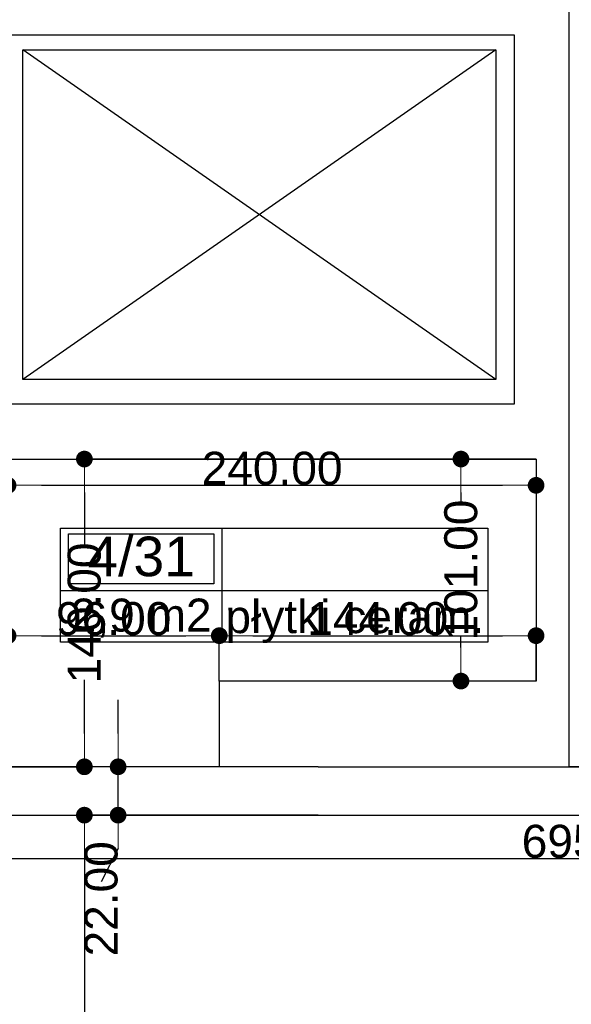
# Model space of a CAD drawing. Header units: millimetres. Extents: x -166872 to -65719, y 14266 to 44345.
# Tile 12 of 65: x -135325 to -132818, y 23389 to 27868. Entities that reach past the tile are written whole.
import ezdxf
from ezdxf.enums import TextEntityAlignment as Align

# ---------------------------------------------------------------- set-up
doc = ezdxf.new("R2010")
doc.units = ezdxf.units.MM
doc.header["$MEASUREMENT"] = 0
for name, color, linetype in [('Polilinia', 7, 'Continuous'), ('Strefa', 7, 'Continuous'), ('Słup', 7, 'Continuous'), ('Wymiary', 63, 'Continuous'), ('Ściana', 7, 'Continuous')]:
    doc.layers.add(name, color=color, linetype=linetype)
doc.styles.add('Arial', font='txt')
doc.dimstyles.new('GENERATED_STYLE__1', dxfattribs={"dimtxt": 150, "dimasz": 152, "dimexe": 0.18, "dimexo": 0, "dimgap": 0.09, "dimtad": 1, "dimtih": 1, "dimtoh": 1, "dimlfac": 0.1, "dimzin": 0, "dimdsep": 46, "dimtxsty": 'Arial', "dimblk": 'ARROWHEAD_11', "dimblk1": 'ARROWHEAD_11', "dimblk2": 'ARROWHEAD_11', "dimcen": 0.09, "dimclrd": 114, "dimclre": 114, "dimclrt": 114, "dimazin": 0, "dimtfac": 1, "dimtdec": 4, "dimtmove": 0, "dimatfit": 3, "dimfxl": 1, "dimtolj": 1, "dimtzin": 0, "dimarcsym": 0})
doc.dimstyles.new('GENERATED_STYLE__2', dxfattribs={"dimtxt": 150, "dimasz": 152, "dimexe": 0.18, "dimexo": 0, "dimgap": 0.09, "dimtad": 1, "dimlfac": 0.1, "dimzin": 0, "dimdsep": 46, "dimtxsty": 'Arial', "dimblk": 'ARROWHEAD_11', "dimblk1": 'ARROWHEAD_11', "dimblk2": 'ARROWHEAD_11', "dimcen": 0.09, "dimclrd": 114, "dimclre": 114, "dimclrt": 114, "dimazin": 0, "dimtfac": 1, "dimtdec": 4, "dimtmove": 0, "dimatfit": 3, "dimfxl": 1, "dimtolj": 1, "dimtzin": 0, "dimarcsym": 0})

# ---------------------------------------------------------------- blocks, each defined once
blk = doc.blocks.new('_4_31_31', base_point=(-134406.3, 25271.5))
at = {"layer": 'Strefa'}
for p, q in [((-135140.3, 25554.4), (-133198.1, 25554.4)), ((-135140.3, 25035.8), (-135140.3, 25554.4)), ((-134406.3, 25554.4), (-134406.3, 25035.8)), ((-133198.1, 25554.4), (-133198.1, 25035.8)), ((-135103.6, 25528.4), (-134443, 25528.4)), ((-135103.6, 25302.1), (-135103.6, 25528.4)), ((-134443, 25528.4), (-134443, 25302.1)), ((-135140.3, 25271.5), (-133198.1, 25271.5)), ((-134443, 25302.1), (-135103.6, 25302.1)), ((-133198.1, 25035.8), (-135140.3, 25035.8))]:
    blk.add_line(p, q, dxfattribs=at)
at = {"layer": 'Strefa', "style": 'Arial'}
for tag, height, p in [('ROOM_NUMBER', 180, (-134773.3, 25426.4)), ('ROOM_CALC_AREA', 150, (-134773.3, 25159.4)), ('floor_f', 150, (-133802.2, 25152.4))]:
    blk.add_attdef(tag, text='', height=height, dxfattribs=at).set_placement(p, align=Align.MIDDLE_CENTER)
blk = doc.blocks.new('ARROWHEAD_11')
at = {"color": 0, "linetype": 'Continuous', "lineweight": 0}
blk.add_line((0, 0), (-1, 0), dxfattribs=at)
at = {"color": 0, "linetype": 'Continuous', "lineweight": 0, "const_width": 0.25, "flags": 128}
blk.add_lwpolyline([(-0.125, 0, 1), (0.125, 0, 1)], format="xyb", close=True, dxfattribs=at)
blk = doc.blocks.new('*D5614')
at = {"layer": 'Defpoints', "color": 0}
for p in [(-129248, 26879.3), (-129248, 24052.8), (-136198, 23392.3)]:
    blk.add_point(p, dxfattribs=at)
at = {"layer": 'Wymiary', "color": 114, "lineweight": -2}
for p, q in [((-129248, 26879.3), (-129248, 24052.6)), ((-136198, 23392.3), (-136198, 24053)), ((-136046, 24052.8), (-129400, 24052.8))]:
    blk.add_line(p, q, dxfattribs=at)
at = {"layer": 'Wymiary', "color": 114, "lineweight": -2, "xscale": 152, "yscale": 152, "zscale": 152, "rotation": 180}
blk.add_blockref('ARROWHEAD_11', (-136198, 24052.8), dxfattribs=at)
at = {"layer": 'Wymiary', "color": 114, "lineweight": -2, "xscale": 152, "yscale": 152, "zscale": 152}
blk.add_blockref('ARROWHEAD_11', (-129248, 24052.8), dxfattribs=at)
at = {"layer": 'Wymiary', "color": 114, "lineweight": 13, "insert": (-132723, 24129.4), "char_height": 150, "attachment_point": 5, "style": 'Arial'}
blk.add_mtext('\\A1;695.00', dxfattribs=at)
blk = doc.blocks.new('*D5788')
at = {"layer": 'Defpoints', "color": 0}
for p in [(-135628, 27054.3), (-135378, 25759.3), (-135378, 25749.8)]:
    blk.add_point(p, dxfattribs=at)
at = {"layer": 'Wymiary', "color": 114, "lineweight": -2}
for p, q in [((-135628, 27054.3), (-135628, 25749.6)), ((-135378, 25759.3), (-135378, 25749.6)), ((-136440.3, 25749.8), (-135932, 25749.8)), ((-135932, 25749.8), (-135780, 25749.8)), ((-135628, 25749.8), (-135378, 25749.8)), ((-135226, 25749.8), (-135074, 25749.8))]:
    blk.add_line(p, q, dxfattribs=at)
at = {"layer": 'Wymiary', "color": 114, "lineweight": -2, "xscale": 152, "yscale": 152, "zscale": 152}
blk.add_blockref('ARROWHEAD_11', (-135628, 25749.8), dxfattribs=at)
at = {"layer": 'Wymiary', "color": 114, "lineweight": -2, "xscale": 152, "yscale": 152, "zscale": 152, "rotation": 180}
blk.add_blockref('ARROWHEAD_11', (-135378, 25749.8), dxfattribs=at)
at = {"layer": 'Wymiary', "color": 114, "lineweight": 13, "insert": (-136186.2, 25826.5), "char_height": 150, "attachment_point": 5, "style": 'Arial'}
blk.add_mtext('\\A1;25.00', dxfattribs=at)
blk = doc.blocks.new('*D5789')
at = {"layer": 'Defpoints', "color": 0}
for p in [(-132978, 25869.3), (-135378, 25759.3), (-132978, 25749.8)]:
    blk.add_point(p, dxfattribs=at)
at = {"layer": 'Wymiary', "color": 114, "lineweight": -2}
for p, q in [((-132978, 25869.3), (-132978, 25749.6)), ((-135378, 25759.3), (-135378, 25749.6)), ((-135226, 25749.8), (-133130, 25749.8))]:
    blk.add_line(p, q, dxfattribs=at)
at = {"layer": 'Wymiary', "color": 114, "lineweight": -2, "xscale": 152, "yscale": 152, "zscale": 152, "rotation": 180}
blk.add_blockref('ARROWHEAD_11', (-135378, 25749.8), dxfattribs=at)
at = {"layer": 'Wymiary', "color": 114, "lineweight": -2, "xscale": 152, "yscale": 152, "zscale": 152}
blk.add_blockref('ARROWHEAD_11', (-132978, 25749.8), dxfattribs=at)
at = {"layer": 'Wymiary', "color": 114, "lineweight": 13, "insert": (-134178, 25826.5), "char_height": 150, "attachment_point": 5, "style": 'Arial'}
blk.add_mtext('\\A1;240.00', dxfattribs=at)
blk = doc.blocks.new('*D5792')
at = {"layer": 'Defpoints', "color": 0}
for p in [(-134418, 25065.8), (-135378, 24829.3), (-134418, 24859.3)]:
    blk.add_point(p, dxfattribs=at)
at = {"layer": 'Wymiary', "color": 114, "lineweight": -2}
for p, q in [((-135378, 24829.3), (-135378, 25066)), ((-135226, 25065.8), (-134570, 25065.8)), ((-134418, 24859.3), (-134418, 25066))]:
    blk.add_line(p, q, dxfattribs=at)
at = {"layer": 'Wymiary', "color": 114, "lineweight": -2, "xscale": 152, "yscale": 152, "zscale": 152, "rotation": 180}
blk.add_blockref('ARROWHEAD_11', (-135378, 25065.8), dxfattribs=at)
at = {"layer": 'Wymiary', "color": 114, "lineweight": -2, "xscale": 152, "yscale": 152, "zscale": 152}
blk.add_blockref('ARROWHEAD_11', (-134418, 25065.8), dxfattribs=at)
at = {"layer": 'Wymiary', "color": 114, "lineweight": 13, "insert": (-134898, 25142.5), "char_height": 150, "attachment_point": 5, "style": 'Arial'}
blk.add_mtext('\\A1;96.00', dxfattribs=at)
blk = doc.blocks.new('*D5793')
at = {"layer": 'Defpoints', "color": 0}
for p in [(-132978, 25065.8), (-134418, 24859.3), (-132978, 24859.3)]:
    blk.add_point(p, dxfattribs=at)
at = {"layer": 'Wymiary', "color": 114, "lineweight": -2}
for p, q in [((-134418, 24859.3), (-134418, 25066)), ((-134266, 25065.8), (-133130, 25065.8)), ((-132978, 24859.3), (-132978, 25066))]:
    blk.add_line(p, q, dxfattribs=at)
at = {"layer": 'Wymiary', "color": 114, "lineweight": -2, "xscale": 152, "yscale": 152, "zscale": 152, "rotation": 180}
blk.add_blockref('ARROWHEAD_11', (-134418, 25065.8), dxfattribs=at)
at = {"layer": 'Wymiary', "color": 114, "lineweight": -2, "xscale": 152, "yscale": 152, "zscale": 152}
blk.add_blockref('ARROWHEAD_11', (-132978, 25065.8), dxfattribs=at)
at = {"layer": 'Wymiary', "color": 114, "lineweight": 13, "insert": (-133698, 25142.5), "char_height": 150, "attachment_point": 5, "style": 'Arial'}
blk.add_mtext('\\A1;144.00', dxfattribs=at)
blk = doc.blocks.new('*D5794')
at = {"layer": 'Defpoints', "color": 0}
for p in [(-135031.2, 25869.3), (-132978, 25869.3), (-135378, 24469.3)]:
    blk.add_point(p, dxfattribs=at)
at = {"layer": 'Wymiary', "color": 114, "lineweight": -2}
for p, q in [((-132978, 25869.3), (-135031.3, 25869.3)), ((-135031.2, 25717.3), (-135031.2, 25473.4)), ((-135031.2, 24621.3), (-135031.2, 24865.1)), ((-135378, 24469.3), (-135031, 24469.3))]:
    blk.add_line(p, q, dxfattribs=at)
at = {"layer": 'Wymiary', "color": 114, "lineweight": -2, "xscale": 152, "yscale": 152, "zscale": 152}
for p, rotation in [((-135031.2, 25869.3), 90), ((-135031.2, 24469.3), 270)]:
    blk.add_blockref('ARROWHEAD_11', p, dxfattribs=dict(at, rotation=rotation))
at = {"layer": 'Wymiary', "color": 114, "lineweight": 13, "insert": (-135031.2, 25169.3), "char_height": 150, "attachment_point": 5, "rotation": 90, "style": 'Arial'}
blk.add_mtext('\\A1;140.00', dxfattribs=at)
blk = doc.blocks.new('*D6086')
at = {"layer": 'Defpoints', "color": 0}
for p in [(-132828, 31799.3), (-129248, 31231.1), (-129248, 26879.3)]:
    blk.add_point(p, dxfattribs=at)
at = {"layer": 'Wymiary', "color": 114, "lineweight": -2}
for p, q in [((-132828, 31799.3), (-132828, 31230.9)), ((-132676, 31231.1), (-129400, 31231.1)), ((-129248, 26879.3), (-129248, 31231.3))]:
    blk.add_line(p, q, dxfattribs=at)
at = {"layer": 'Wymiary', "color": 114, "lineweight": -2, "xscale": 152, "yscale": 152, "zscale": 152, "rotation": 180}
blk.add_blockref('ARROWHEAD_11', (-132828, 31231.1), dxfattribs=at)
at = {"layer": 'Wymiary', "color": 114, "lineweight": -2, "xscale": 152, "yscale": 152, "zscale": 152}
blk.add_blockref('ARROWHEAD_11', (-129248, 31231.1), dxfattribs=at)
at = {"layer": 'Wymiary', "color": 114, "lineweight": 13, "insert": (-131038, 31307.8), "char_height": 150, "attachment_point": 5, "style": 'Arial'}
blk.add_mtext('\\A1;358.00', dxfattribs=at)
blk = doc.blocks.new('*D6150')
at = {"layer": 'Defpoints', "color": 0}
for p in [(-135031.2, 24249.3), (-133968, 24249.3), (-130743.7, 21809.3)]:
    blk.add_point(p, dxfattribs=at)
at = {"layer": 'Wymiary', "color": 114, "lineweight": -2}
for p, q in [((-133968, 24249.3), (-135031.3, 24249.3)), ((-135031.2, 24097.3), (-135031.2, 23227.9)), ((-135031.2, 21961.3), (-135031.2, 22603)), ((-130743.7, 21809.3), (-135031.3, 21809.3))]:
    blk.add_line(p, q, dxfattribs=at)
at = {"layer": 'Wymiary', "color": 114, "lineweight": -2, "xscale": 152, "yscale": 152, "zscale": 152}
for p, rotation in [((-135031.2, 24249.3), 90), ((-135031.2, 21809.3), 270)]:
    blk.add_blockref('ARROWHEAD_11', p, dxfattribs=dict(at, rotation=rotation))
at = {"layer": 'Wymiary', "color": 114, "lineweight": 13, "insert": (-135031.2, 22915.5), "char_height": 150, "attachment_point": 5, "rotation": 90, "style": 'Arial'}
blk.add_mtext('\\A1;244.00', dxfattribs=at)
blk = doc.blocks.new('*D6151')
at = {"layer": 'Defpoints', "color": 0}
for p in [(-134877.8, 24469.3), (-133968, 24469.3), (-133968, 24249.3)]:
    blk.add_point(p, dxfattribs=at)
at = {"layer": 'Wymiary', "color": 114, "lineweight": -2}
for p, q in [((-134877.8, 24621.3), (-134877.8, 24773.3)), ((-133968, 24469.3), (-134878, 24469.3)), ((-134877.8, 24249.3), (-134877.8, 24469.3)), ((-133968, 24249.3), (-134878, 24249.3)), ((-134877.8, 24097.3), (-134954.5, 23945.3))]:
    blk.add_line(p, q, dxfattribs=at)
at = {"layer": 'Wymiary', "color": 114, "lineweight": -2, "xscale": 152, "yscale": 152, "zscale": 152}
for p, rotation in [((-134877.8, 24469.3), 270), ((-134877.8, 24249.3), 90)]:
    blk.add_blockref('ARROWHEAD_11', p, dxfattribs=dict(at, rotation=rotation))
at = {"layer": 'Wymiary', "color": 114, "lineweight": 13, "insert": (-134954.5, 23868.6), "char_height": 150, "attachment_point": 5, "rotation": 90, "style": 'Arial'}
blk.add_mtext('\\A1;22.00', dxfattribs=at)
blk = doc.blocks.new('*D6152')
at = {"layer": 'Defpoints', "color": 0}
for p in [(-133319.5, 25869.3), (-132978, 25869.3), (-132978, 24859.3)]:
    blk.add_point(p, dxfattribs=at)
at = {"layer": 'Wymiary', "color": 114, "lineweight": -2}
for p, q in [((-132978, 25869.3), (-133319.7, 25869.3)), ((-133319.5, 25717.3), (-133319.5, 25668.4)), ((-133319.5, 25011.3), (-133319.5, 25060.1)), ((-132978, 24859.3), (-133319.7, 24859.3))]:
    blk.add_line(p, q, dxfattribs=at)
at = {"layer": 'Wymiary', "color": 114, "lineweight": -2, "xscale": 152, "yscale": 152, "zscale": 152}
for p, rotation in [((-133319.5, 25869.3), 90), ((-133319.5, 24859.3), 270)]:
    blk.add_blockref('ARROWHEAD_11', p, dxfattribs=dict(at, rotation=rotation))
at = {"layer": 'Wymiary', "color": 114, "lineweight": 13, "insert": (-133319.5, 25364.3), "char_height": 150, "attachment_point": 5, "rotation": 90, "style": 'Arial'}
blk.add_mtext('\\A1;101.00', dxfattribs=at)
blk = doc.blocks.new('*D6156')
at = {"layer": 'Defpoints', "color": 0}
for p in [(-133968, 24249.3), (-130507.2, 24249.3), (-130098, 21809.3)]:
    blk.add_point(p, dxfattribs=at)
at = {"layer": 'Wymiary', "color": 114, "lineweight": -2}
for p, q in [((-133968, 24249.3), (-130507, 24249.3)), ((-130507.2, 24097.3), (-130507.2, 23227.9)), ((-130507.2, 21961.3), (-130507.2, 22603)), ((-130098, 21809.3), (-130507.3, 21809.3))]:
    blk.add_line(p, q, dxfattribs=at)
at = {"layer": 'Wymiary', "color": 114, "lineweight": -2, "xscale": 152, "yscale": 152, "zscale": 152}
for p, rotation in [((-130507.2, 24249.3), 90), ((-130507.2, 21809.3), 270)]:
    blk.add_blockref('ARROWHEAD_11', p, dxfattribs=dict(at, rotation=rotation))
at = {"layer": 'Wymiary', "color": 114, "lineweight": 13, "insert": (-130507.2, 22915.5), "char_height": 150, "attachment_point": 5, "rotation": 90, "style": 'Arial'}
blk.add_mtext('\\A1;244.00', dxfattribs=at)
blk = doc.blocks.new('*D6157')
at = {"layer": 'Defpoints', "color": 0}
for p in [(-133968, 24469.3), (-130353.8, 24469.3), (-133968, 24249.3)]:
    blk.add_point(p, dxfattribs=at)
at = {"layer": 'Wymiary', "color": 114, "lineweight": -2}
for p, q in [((-130353.8, 24621.3), (-130353.8, 24773.3)), ((-133968, 24469.3), (-130353.6, 24469.3)), ((-130353.8, 24249.3), (-130353.8, 24469.3)), ((-133968, 24249.3), (-130353.6, 24249.3)), ((-130353.8, 24097.3), (-130430.5, 23945.3))]:
    blk.add_line(p, q, dxfattribs=at)
at = {"layer": 'Wymiary', "color": 114, "lineweight": -2, "xscale": 152, "yscale": 152, "zscale": 152}
for p, rotation in [((-130353.8, 24469.3), 270), ((-130353.8, 24249.3), 90)]:
    blk.add_blockref('ARROWHEAD_11', p, dxfattribs=dict(at, rotation=rotation))
at = {"layer": 'Wymiary', "color": 114, "lineweight": 13, "insert": (-130430.5, 23868.6), "char_height": 150, "attachment_point": 5, "rotation": 90, "style": 'Arial'}
blk.add_mtext('\\A1;22.00', dxfattribs=at)
blk = doc.blocks.new('*D6158')
at = {"layer": 'Defpoints', "color": 0}
for p in [(-133833, 31799.3), (-130507.2, 31799.3), (-133968, 24469.3)]:
    blk.add_point(p, dxfattribs=at)
at = {"layer": 'Wymiary', "color": 114, "lineweight": -2}
for p, q in [((-133833, 31799.3), (-130507, 31799.3)), ((-130507.2, 31647.3), (-130507.2, 28331)), ((-130507.2, 24621.3), (-130507.2, 27709.9)), ((-133968, 24469.3), (-130507, 24469.3))]:
    blk.add_line(p, q, dxfattribs=at)
at = {"layer": 'Wymiary', "color": 114, "lineweight": -2, "xscale": 152, "yscale": 152, "zscale": 152}
for p, rotation in [((-130507.2, 31799.3), 90), ((-130507.2, 24469.3), 270)]:
    blk.add_blockref('ARROWHEAD_11', p, dxfattribs=dict(at, rotation=rotation))
at = {"layer": 'Wymiary', "color": 114, "lineweight": 13, "insert": (-130507.2, 28020.5), "char_height": 150, "attachment_point": 5, "rotation": 90, "style": 'Arial'}
blk.add_mtext('\\A1;733.00', dxfattribs=at)

msp = doc.modelspace()

# ---------------------------------------------------------------- linework, layer by layer
at = {"layer": 'Polilinia', "flags": 128}
msp.add_lwpolyline([(-135310.319, 27731.659), (-133160.319, 27731.659), (-133160.319, 26231.659), (-135310.319, 26231.659)], close=True, dxfattribs=at)
msp.add_lwpolyline([(-133160.319, 26231.659), (-135310.319, 27731.659), (-133160.319, 27731.659), (-135310.319, 26231.659)], dxfattribs=at)
at = {"layer": 'Słup'}
for p, q in [((-132978.018, 24859.281), (-134418.018, 24859.281)), ((-134418.018, 24859.281), (-134418.018, 24469.281))]:
    msp.add_line(p, q, dxfattribs=at)
at = {"layer": 'Ściana', "flags": 128}
for points in [[(-132828.018, 25869.281), (-132828.018, 29859.281)], [(-135378.018, 27799.281), (-133078.018, 27799.281)], [(-133078.018, 27799.281), (-133078.018, 26119.281)], [(-133078.018, 26119.281), (-135378.018, 26119.281)], [(-135378.018, 25869.281), (-132978.018, 25869.281)], [(-132978.018, 25869.281), (-132978.018, 24859.281)], [(-132828.018, 24469.281), (-132828.018, 25869.281)], [(-134418.018, 24469.281), (-135378.018, 24469.281)], [(-129248.018, 24469.281), (-132828.018, 24469.281)], [(-136198.018, 24249.281), (-129248.018, 24249.281)]]:
    msp.add_lwpolyline(points, dxfattribs=at)

# ---------------------------------------------------------------- block references
at = {"layer": 'Strefa'}
ref = msp.add_blockref('_4_31_31', (-134406.269, 25271.502), dxfattribs=at)
ref.add_attrib('ROOM_NUMBER', '4/31', dxfattribs={"color": 7, "height": 180, "style": 'Arial'}).set_placement((-134773.29, 25426.449), align=Align.MIDDLE_CENTER)
ref.add_attrib('ROOM_CALC_AREA', '2,9 m2', dxfattribs={"color": 7, "height": 150, "style": 'Arial'}).set_placement((-134773.29, 25159.448), align=Align.MIDDLE_CENTER)
ref.add_attrib('floor_f', 'płytki ceram.', dxfattribs={"color": 7, "height": 150, "style": 'Arial'}).set_placement((-133802.185, 25152.402), align=Align.MIDDLE_CENTER)

# ---------------------------------------------------------------- dimensions: what is measured, and where the dimension line sits
at = {"layer": 'Wymiary', "lineweight": 13}
for base, p1, p2, picture, middle in [((-130507.167, 31799.281), (-133968.018, 24469.281), (-133833.018, 31799.281), '*D6158', (-130507.167, 28020.452)), ((-135031.165, 25869.281), (-135378.018, 24469.281), (-132978.018, 25869.281), '*D5794', (-135031.165, 25169.281)), ((-133319.493, 25869.281), (-132978.018, 24859.281), (-132978.018, 25869.281), '*D6152', (-133319.493, 25364.281)), ((-134877.813, 24469.281), (-133968.018, 24249.281), (-133968.018, 24469.281), '*D6151', (-134954.489, 23868.605)), ((-130353.815, 24469.281), (-133968.018, 24249.281), (-133968.018, 24469.281), '*D6157', (-130430.491, 23868.605)), ((-135031.165, 24249.281), (-130743.717, 21809.32), (-133968.018, 24249.281), '*D6150', (-135031.165, 22915.472)), ((-130507.167, 24249.281), (-130098.019, 21809.32), (-133968.018, 24249.281), '*D6156', (-130507.167, 22915.472))]:
    dim = msp.add_linear_dim(base=base, p1=p1, p2=p2, angle=90, dimstyle='GENERATED_STYLE__2', dxfattribs=at)
    dim.commit()
    dim.dimension.update_dxf_attribs({"geometry": picture, "text_midpoint": middle, "dimtype": 128, "text_rotation": 90})
for base, p1, p2, picture, middle in [((-129248.018, 31231.087), (-132828.018, 31799.281), (-129248.018, 26879.301), '*D6086', (-131038.018, 31231.087)), ((-135378.018, 25749.803), (-135628.018, 27054.281), (-135378.018, 25759.281), '*D5788', (-136186.218, 25749.803)), ((-129248.018, 24052.771), (-136198.018, 23392.281), (-129248.018, 26879.301), '*D5614', (-132723.018, 24052.771)), ((-132978.018, 25749.803), (-135378.018, 25759.281), (-132978.018, 25869.281), '*D5789', (-134178.018, 25749.803)), ((-134418.018, 25065.836), (-135378.018, 24829.281), (-134418.018, 24859.281), '*D5792', (-134898.018, 25065.836)), ((-132978.018, 25065.836), (-134418.018, 24859.281), (-132978.018, 24859.281), '*D5793', (-133698.018, 25065.836))]:
    dim = msp.add_linear_dim(base=base, p1=p1, p2=p2, dimstyle='GENERATED_STYLE__1', dxfattribs=at)
    dim.commit()
    dim.dimension.update_dxf_attribs({"geometry": picture, "text_midpoint": middle, "dimtype": 128})

doc.saveas('drawing.dxf')
